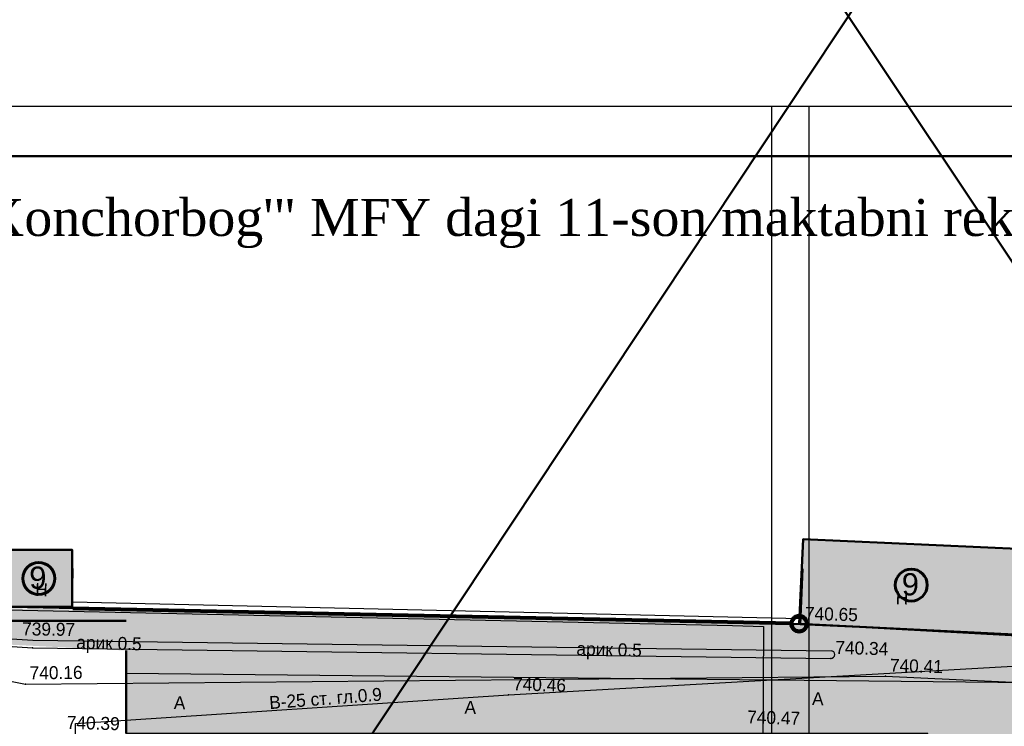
# Model space of a CAD drawing. Header units: millimetres. Extents: x -257011 to 237647566, y 2784933 to 6706507.
# Tile 220 of 256: x 9730843 to 9797399, y 5494236 to 5541990. Entities that reach past the tile are written whole.
import ezdxf

# ---------------------------------------------------------------- set-up
doc = ezdxf.new("R2010")
doc.units = ezdxf.units.MM
doc.header["$LTSCALE"] = 1000
doc.header["$PDMODE"] = 32
doc.header["$PDSIZE"] = 0.3
doc.linetypes.add('Д_ТРОТ_ТРУБА', pattern=[3, 1.5, -1.5])
doc.linetypes.add('ДОРОГИ_СТРОЯЩ', pattern=[9, 8, -1])
for name, color, linetype in [('(002) Рамка', 7, 'Continuous'), ('(004) Точки рельефа', 7, 'Continuous'), ('(007) Здания', 7, 'Continuous'), ('(013) Газ', 40, 'ИК_Газопровод -------г--------'), ('(014) Водопровод', 5, 'ИК_Водопровод -------в--------'), ('(022) Возд. Линии', 7, 'Continuous'), ('(025) Дорога', 7, 'Continuous'), ('(027) Гидрография', 7, 'Continuous'), ('(040) Ограда', 7, 'Continuous')]:
    doc.layers.add(name, color=color, linetype=linetype)
doc.layers.add('.', color=7, linetype='Continuous', lineweight=15)
doc.layers.add('Ф А С А Д', color=250, linetype='Continuous', lineweight=15)
doc.styles.add('BM-431', font='txt')
doc.styles.add('D-431', font='txt', dxfattribs={"width": 2})
doc.styles.add('P-131', font='txt')
doc.styles.add('Roman', font='romans')
doc.styles.get("Standard").update_dxf_attribs({"font": 'ARIALN.TTF'})
doc.styles.add('WMF-Times New Roman0', font='times.ttf')
doc.linetypes.add('FENCELINE2', pattern='A,6.35,-2.54,[132,ltypeshp.shx,S=2.54,R=0,X=-2.54,Y=0],-2.54,25.4', length=36.83)
doc.linetypes.add('KANALIS_K', pattern='A,1,["<",Standard,S=1.8,R=0,X=-0.9,Y=-0.9],3,-1,["К",Standard,S=1.8,R=0,X=-0.9,Y=-0.9],-1,10', length=16)
doc.linetypes.add('ИК_Водопровод -------в--------', pattern='A,9,-0.6,["В",Standard,S=1.2,R=0,X=0,Y=-0.6],-1.2', length=10.8)
doc.linetypes.add('ИК_Воздушка ------- --------', pattern='A,9,-0.6,["Z",Standard,S=1.2,R=70,X=0.6,Y=-0.65],-1', length=10.6)
doc.linetypes.add('ИК_Газопровод -------г--------', pattern='A,9,-0.6,["Г",Standard,S=1.2,R=0,X=0,Y=-0.6],-1.2', length=10.8)
doc.linetypes.add('ОГРАДА_БЕТ', pattern='A,4,["|",Standard,S=0.8,R=0,X=0,Y=-0.8],4', length=8)

# ---------------------------------------------------------------- blocks, each defined once
blk = doc.blocks.new('kjvklglhl')
at = {"layer": '(004) Точки рельефа'}
for p in [(382.634, 536.225), (384.754, 533.983), (330.804, 533.188), (388.476, 532.88), (330.387, 530.721), (363.046, 530.904)]:
    blk.add_point(p, dxfattribs=at)
at = {"layer": '(007) Здания'}
for points in [[(382.7, 539.984), (382.634, 536.225), (397.62, 535.96), (397.687, 539.719)], [(333.359, 538.608), (333.4, 535.952), (328.895, 535.881), (328.853, 538.538)], [(333.4, 535.952), (382.634, 536.225)]]:
    blk.add_lwpolyline(points, dxfattribs=at)
at = {"layer": '(013) Газ', "linetype": 'ИК_Воздушка ------- --------', "ltscale": 0.5, "flags": 128}
blk.add_lwpolyline([(292.909, 529.889), (292.062, 534.008), (300.797, 535.523), (378.045, 536.01), (380.152, 536.01), (380.512, 520.117), (378.614, 520.082), (373.886, 519.972), (374, 516.282), (339.283, 515.209), (339.606, 502.365), (340.619, 488.79), (341.059, 475.484), (341.059, 475.484), (344.329, 475.58), (345.717, 447.337), (345.717, 447.337)], dxfattribs=at)
at = {"layer": '(014) Водопровод', "ltscale": 0.5, "flags": 128}
blk.add_lwpolyline([(313.499, 509.603), (334.539, 512.433), (333.84, 528.157), (363.046, 530.904), (398.253, 533.905)], dxfattribs=at)
at = {"layer": '(025) Дорога', "linetype": 'Д_ТРОТ_ТРУБА', "flags": 128}
blk.add_lwpolyline([(306.476, 535.529), (305.9, 533.631), (321.717, 532.149), (330.387, 530.721), (388.476, 532.88), (398.347, 532.707), (398.669, 520.315), (401.552, 520.184), (401.938, 500.043), (399.056, 499.965), (400.025, 466.742)], dxfattribs=at)
at = {"layer": '(027) Гидрография', "color": 3, "flags": 128}
blk.add_lwpolyline([(321.004, 535.757), (321.125, 534.884), (321.332, 534.379), (322.059, 533.593), (322.471, 533.484), (330.804, 533.188), (384.754, 533.983, 0.985376), (384.754, 534.504)], format="xyb", dxfattribs=at)
blk.add_lwpolyline([(321.495, 535.765), (321.612, 535.015), (321.76, 534.652), (322.328, 534.039), (322.545, 533.981), (330.81, 533.688), (384.754, 534.504)], dxfattribs=at)
at = {"layer": '(040) Ограда', "linetype": 'ОГРАДА_БЕТ', "ltscale": 0.5, "flags": 128}
blk.add_lwpolyline([(333.398, 536.352), (382.632, 536.625)], dxfattribs=at)
at = {"layer": '(004) Точки рельефа', "style": 'D-431'}
for s, p in [('740.65', (382.921, 536.54)), ('740.34', (385.042, 534.298)), ('740.41', (388.763, 533.195)), ('740.46', (363.334, 531.219)), ('740.47', (379.217, 529.436)), ('740.39', (333.252, 527.775))]:
    blk.add_text(s, height=0.875, dxfattribs=at).set_placement(p)
for s, rotation, p in [('739.97', 0.86707, (330.064, 534.006)), ('740.16', 2.12885, (330.663, 531.046))]:
    blk.add_text(s, height=0.875, rotation=rotation, dxfattribs=at).set_placement(p)
at = {"layer": '(007) Здания', "color": 0, "linetype": 'Continuous', "style": 'P-131'}
for p in [(389.026, 537.766), (330.868, 536.689)]:
    blk.add_text('Н', height=0.88, dxfattribs=at).set_placement(p)
at = {"layer": '(014) Водопровод', "color": 0, "linetype": 'Continuous', "style": 'BM-431'}
blk.add_text('В-25 ст. гл.0.9', height=0.875, rotation=5.99372, dxfattribs=at).set_placement((346.94, 529.486))
at = {"layer": '(025) Дорога', "linetype": 'ДОРОГИ_СТРОЯЩ', "style": 'BM-431'}
for p in [(383.568, 530.798), (340.45, 529.31), (360.101, 529.554)]:
    blk.add_text('A', height=0.875, dxfattribs=at).set_placement(p)
at = {"layer": '(027) Гидрография', "color": 0, "style": 'D-431'}
for p in [(367.551, 533.729), (333.744, 533.208)]:
    blk.add_text('арик 0.5', height=0.875, dxfattribs=at).set_placement(p)

msp = doc.modelspace()

# ---------------------------------------------------------------- hatches: boundary and pattern name
at = {"layer": '.', "lineweight": 50, "ltscale": 1000, "transparency": 33554687}
h = msp.add_hatch(color=256, dxfattribs=at)
h.dxf.hatch_style = 1
h.set_gradient(color1=(132, 132, 132), color2=(132, 132, 132), tint=1)
h.paths.add_polyline_path([(9738047.331, 5497829.606), (9799140.732, 5497204.157), (9799140.732, 5484655.528), (9801915.55, 5484655.528), (9801894.536, 5464447.132), (9799010.476, 5464444.115), (9799045.263, 5431182.701), (9809004.976, 5431432.959), (9810831.109, 5431344.692), (9810788.746, 5430468.244), (9810612.726, 5426826.625), (9807269.127, 5427093.579), (9807057.94, 5425322.533), (9739522.649, 5423851.9), (9739522.649, 5428333.55), (9773415.802, 5429065.133), (9773415.802, 5430977.715), (9789558.262, 5430977.715), (9789558.262, 5430261.133), (9792184.629, 5430261.133), (9792184.629, 5467611.379), (9791369.235, 5467626.65), (9791394.924, 5481388.598), (9792234.988, 5481388.598), (9792234.988, 5493747.169), (9738047.331, 5493747.169)])
at = {"linetype": 'KANALIS_K', "ltscale": 1000}
h = msp.add_hatch(dxfattribs=at)
h.set_pattern_fill('JIS_STN_1E', color=252, scale=550, angle=266, style=0)
h.set_pattern_definition([(311, (-555770.2, -221587.06), (415.09027, 360.832466), []), (311, (-555797.26, -221973.86), (415.09027, 360.832466), [550, -275])])
h.paths.add_polyline_path([(9814406.749, 5437069.303), (9824747.493, 5437069.303), (9824747.493, 5443202.368), (9814406.749, 5443202.368)])
h.paths.add_polyline_path([(9810874.228, 5453973.536), (9819687.139, 5453973.536), (9819687.139, 5447349.555), (9810874.228, 5447349.555)])
h.paths.add_polyline_path([(9810922.344, 5453973.536), (9818466.114, 5453973.536), (9818466.114, 5465580.637), (9810922.344, 5465580.637)])
h.paths.add_polyline_path([(9811351.133, 5474670.311), (9816306.4, 5474670.311), (9816306.4, 5480237.3), (9811351.133, 5480237.3)])
h.paths.add_polyline_path([(9783529.241, 5501166.636), (9798533.657, 5500414.097), (9798795.485, 5506203.033), (9783801.855, 5506879.389)])
h.paths.add_polyline_path([(9729864.14, 5502301.505), (9734397.52, 5502301.505), (9734397.52, 5506155.828), (9729864.14, 5506155.828)])
at = {"lineweight": 50}
h = msp.add_hatch(color=1, dxfattribs=at)
h.set_gradient(color1=(255, 255, 255), one_color=1, tint=1)
h.paths.add_polyline_path([(9731050.157, 5504228.666, 1), (9733211.503, 5504228.666, 1)])
h = msp.add_hatch(color=1, dxfattribs=at)
h.set_gradient(color1=(255, 255, 255), one_color=1, tint=1)
h.paths.add_polyline_path([(9790030.107, 5503781.584, 1), (9792191.453, 5503781.584, 1)])
at = {"layer": 'Ф А С А Д', "linetype": 'KANALIS_K', "ltscale": 1000}
h = msp.add_hatch(dxfattribs=at)
h.set_pattern_fill('CROSS', color=92, scale=40, angle=95)
h.set_pattern_definition([(95, (-555770.2, -221587.06), (-275.171012, 230.8958947), [127, -381]), (185, (-555712.5, -221518.26), (-230.8958947, -275.171012), [127, -381])])
h.paths.add_polyline_path([(9735232.32, 5491071.67), (9764251.233, 5491591.556), (9764251.233, 5483108.659), (9735232.32, 5483108.659)], flags=17)
h.paths.add_polyline_path([(9735232.32, 5466974.282), (9779090.495, 5466974.282), (9779090.495, 5456068.293), (9735232.32, 5456068.293)], flags=17)
h.paths.add_polyline_path([(9735232.32, 5468822.222), (9738969.435, 5468822.222), (9738969.435, 5472233.633), (9737101.295, 5472233.633), (9737101.295, 5475760.555), (9738969.435, 5475760.555), (9738969.435, 5481260.599), (9735232.32, 5481260.599)], flags=17)
h.paths.add_polyline_path([(9735232.32, 5442186.341), (9738969.435, 5442186.341), (9738969.435, 5446989.272), (9737989.108, 5446989.272), (9737989.108, 5450516.195), (9738969.435, 5450516.195), (9738969.435, 5454235.879), (9735232.32, 5454235.879)], flags=17)
edge = h.paths.add_edge_path()
edge.add_line((9737452.912, 5428288.875), (9773415.802, 5429065.133))
edge.add_line((9773415.802, 5429065.133), (9773415.802, 5440462.209))
edge.add_line((9773415.802, 5440462.209), (9735232.32, 5440462.209))
edge.add_line((9735232.32, 5440462.209), (9735232.32, 5430320.543))
edge.add_arc((9737330.079, 5430383.995), 2098.718, 181.73253397, 273.35532392)
h.paths.add_polyline_path([(9789566.246, 5430261.133), (9792184.629, 5430261.133), (9792184.629, 5467611.379), (9789566.246, 5467611.379)])
h.paths.add_polyline_path([(9799028.839, 5431183.051), (9799028.839, 5464447.132), (9801915.55, 5464447.132), (9801915.55, 5484655.528), (9799140.732, 5484655.528), (9799140.732, 5497204.157), (9738047.331, 5497829.606), (9738047.331, 5499355.383), (9698328.96, 5501355.383), (9694541.036, 5501355.383), (9692585.925, 5501356.444), (9694959.297, 5502381.059), (9701657.021, 5502773.92), (9783529.241, 5501166.636), (9799140.732, 5500383.649), (9811484.066, 5499523.795), (9810589.23, 5432686.438), (9809004.976, 5431432.959)])
h.paths.add_polyline_path([(9789181.816, 5481379.137), (9792234.988, 5481379.137), (9792234.988, 5493747.169), (9789181.816, 5493747.169)], flags=17)

# ---------------------------------------------------------------- linework, layer by layer
at = {"layer": '(002) Рамка', "color": 0, "lineweight": 60, "ltscale": 1000}
for centre in [(9732130.83, 5504228.666), (9791110.78, 5503781.584)]:
    msp.add_circle(centre, 1080.673, dxfattribs=at)
at = {"layer": '(022) Возд. Линии', "color": 6, "linetype": 'Continuous', "lineweight": 140}
msp.add_circle((9783529.241, 5501166.636), 521.317, dxfattribs=at)
at = {"lineweight": 50, "ltscale": 1000}
for p, q in [((9645617.687, 5329487.386), (9927692.613, 5754348.678)), ((9645617.687, 5754348.678), (9930171.567, 5327008.432)), ((9692586.032, 5501355.383), (9738047.331, 5501355.383)), ((9738047.331, 5499355.383), (9738047.331, 5497829.606)), ((9738047.331, 5493747.169), (9738047.331, 5497829.606))]:
    msp.add_line(p, q, dxfattribs=at)
for points in [[(9783529.241, 5501166.636), (9798533.657, 5500414.097), (9798795.485, 5506203.033), (9783801.855, 5506879.389)], [(9729864.14, 5502301.505), (9734397.52, 5502301.505), (9734397.52, 5506155.828), (9729864.14, 5506155.828)]]:
    msp.add_lwpolyline(points, close=True, dxfattribs=at)
at = {"color": 1, "ltscale": 0.1, "const_width": 100}
msp.add_lwpolyline([(9811867.732, 5499605.449), (9783529.241, 5501166.636), (9734343.87, 5502206.771), (9729864.14, 5502301.505), (9701657.021, 5502773.92), (9694959.297, 5502381.059), (9660006.657, 5491467.507), (9677336.72, 5375390.776), (9708484.47, 5374644.915), (9736051.727, 5372404.557), (9736994.244, 5395824.664), (9761920.771, 5395592.173), (9769589.329, 5393995.468), (9770388.115, 5403575.737), (9778591.34, 5403031.998), (9778621.488, 5403486.834), (9786517.589, 5402880.477), (9786464.04, 5402183.155), (9808235.349, 5400626.885), (9810612.726, 5426826.625), (9810869.728, 5432143.665), (9810786.337, 5447408.788), (9811867.732, 5499605.449)], dxfattribs=at)
at = {"color": 5, "linetype": 'FENCELINE2', "lineweight": 80, "ltscale": 0.1}
msp.add_lwpolyline([(9783008.041, 5501177.658), (9734446.04, 5502204.61)], dxfattribs=at)
at = {"lineweight": 30, "ltscale": 1000}
for points in [[(9738047.331, 5497829.606), (9799140.732, 5497204.157)], [(9807057.94, 5425322.533), (9739522.649, 5423851.9), (9739522.649, 5428333.55), (9773415.802, 5429065.133), (9773415.802, 5430977.715), (9789558.262, 5430977.715), (9789558.262, 5430261.133), (9792184.629, 5430261.133), (9792184.629, 5467611.379), (9791369.235, 5467626.65), (9791394.924, 5481388.598), (9792234.988, 5481388.598), (9792234.988, 5493747.169), (9738047.331, 5493747.169), (9738047.331, 5497829.606)]]:
    msp.add_lwpolyline(points, dxfattribs=at)
at = {"layer": 'Defpoints', "color": 4}
msp.add_lwpolyline([(9635701.871, 5536124.504), (9635701.871, 5326124.504), (9784201.871, 5326124.504), (9784201.871, 5536124.504)], close=True, dxfattribs=at)
at = {"layer": 'Defpoints', "color": 6}
msp.add_lwpolyline([(9781671.567, 5536124.504), (9781671.567, 5326124.504), (9930171.567, 5326124.504), (9930171.567, 5536124.504)], close=True, dxfattribs=at)
at = {"layer": 'Ф А С А Д', "color": 5, "lineweight": 50}
msp.add_lwpolyline([(9645617.687, 5329487.386), (9927692.613, 5329487.386), (9927692.613, 5532761.621), (9645617.687, 5532761.621)], close=True, dxfattribs=at)

# ---------------------------------------------------------------- block references
at = {"lineweight": 5, "xscale": 999.9999999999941, "yscale": 999.9999999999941, "zscale": 999.9999999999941, "rotation": 358.3893224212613}
msp.add_blockref('kjvklglhl', (9386059.538, 4975868.643), dxfattribs=at)

# ---------------------------------------------------------------- texts
at = {"insert": (9667906.093, 5528213.034), "char_height": 2500, "width": 224024.15487, "attachment_point": 4, "style": 'WMF-Times New Roman0'}
msp.add_mtext('\\pi5289.225;Samarqand viloyati Toyloq tumani "Хоnсhоrbоg\'" МFY dagi 11-son maktabni rekonstruksiya qilish. (360 o\'quvchi o\'rinli qo\'shimcha bino qurish).', dxfattribs=at)
at = {"color": 250, "char_height": 1500, "width": 156685.73039, "attachment_point": 6, "style": 'Roman'}
for insert in [(9732650.734, 5504271.997, 0), (9791630.684, 5503824.915, 0)]:
    msp.add_mtext('\\pt64500;{\\fArial|b0|i0|c0|p34;9}', dxfattribs=dict(at, insert=insert))

doc.saveas('drawing.dxf')
